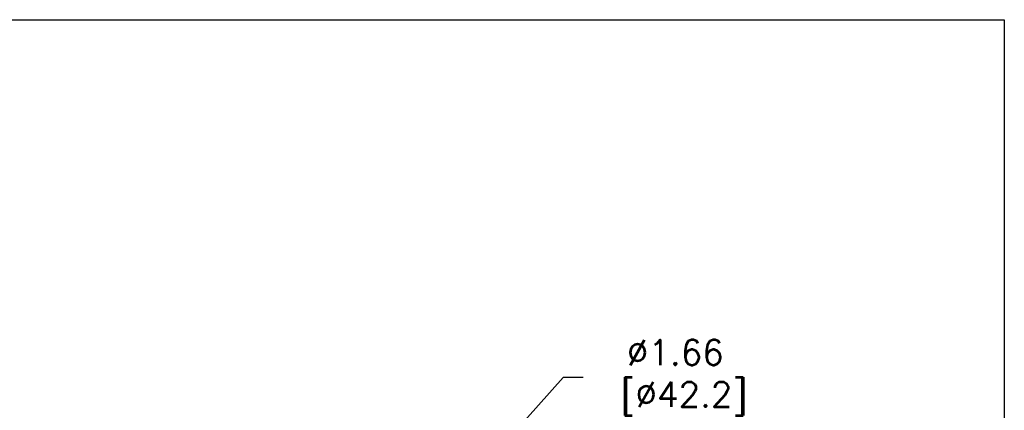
# Model space of a CAD drawing. Extents: x 897.4 to 908.4, y -8.5 to -0.5.
# Tile 10 of 10: x 903.5 to 908.4, y -2.5 to -0.5. Entities that reach past the tile are written whole.
import ezdxf

# ---------------------------------------------------------------- set-up
doc = ezdxf.new("R2010")
doc.units = 0
doc.header["$LTSCALE"] = 0.25
doc.header["$MEASUREMENT"] = 0
doc.layers.get('DEFPOINTS').update_dxf_attribs({"linetype": 'CONTINUOUS'})
doc.layers.add('dim', color=140, linetype='CONTINUOUS')
doc.layers.add('dim @ 1', color=140, linetype='CONTINUOUS')
doc.styles.get("Standard").update_dxf_attribs({"font": 'romans.shx'})
doc.dimstyles.get("Standard").update_dxf_attribs({"dimtxt": 0.125, "dimasz": 0.1, "dimexe": 0.0625, "dimexo": 0.0625, "dimgap": 0.0625, "dimtad": 0, "dimtih": 1, "dimtoh": 1, "dimzin": 0, "dimdsep": 46, "dimtxsty": 'Standard', "dimcen": 0, "dimadec": 0, "dimazin": 0, "dimtfac": 1, "dimtofl": 0, "dimtmove": 0, "dimatfit": 3, "dimfxl": 0, "dimtolj": 1, "dimtzin": 0, "dimarcsym": 0})

# ---------------------------------------------------------------- blocks, each defined once
blk = doc.blocks.new('*D4')
at = {"layer": 'DEFPOINTS', "color": 0}
for p in [(905.7398, -2.8396), (904.6293, -4.0735)]:
    blk.add_point(p, dxfattribs=at)
at = {"layer": 'dim', "color": 0, "lineweight": -2}
for p, q in [((906.2137, -2.313), (905.8067, -2.7653)), ((906.3137, -2.313), (906.2137, -2.313))]:
    blk.add_line(p, q, dxfattribs=at)
at = {"layer": 'dim', "color": 0}
blk.add_solid([(905.7943, -2.7541), (905.8191, -2.7764), (905.7398, -2.8396)], dxfattribs=at)
at = {"layer": 'dim', "color": 0, "insert": (906.772, -2.313), "char_height": 0.125, "attachment_point": 5}
blk.add_mtext('\\A1;∅1.66\\P [∅42.2]', dxfattribs=at)

msp = doc.modelspace()

# ---------------------------------------------------------------- linework, layer by layer
at = {"layer": 'DEFPOINTS'}
for p, q in [((897.4093, -0.5339), (908.4093, -0.5339)), ((908.4093, -0.5339), (908.4093, -8.5339))]:
    msp.add_line(p, q, dxfattribs=at)

# ---------------------------------------------------------------- dimensions: what is measured, and where the dimension line sits
at = {"layer": 'dim @ 1'}
dim = msp.add_diameter_dim_2p(p1=(904.6293, -4.0735), p2=(905.7398, -2.8396), dimstyle='Standard', override={"dimscale": 1, "dimpost": '\\X', "dimtix": 0, "dimtofl": 0, "dimtmove": 0, "dimatfit": 3}, dxfattribs=at)
dim.commit()
dim.dimension.update_dxf_attribs({"geometry": '*D4', "text_midpoint": (906.772, -2.313), "dimtype": 131})

doc.saveas('drawing.dxf')
